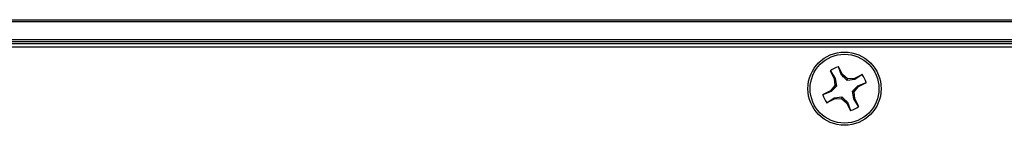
# Model space of a CAD drawing. Header units: inches. Extents: x 0.3 to 33.8, y 0.2 to 21.7.
# Tile 22 of 90: x 9.3729 to 9.8196, y 10.1614 to 10.2092. Entities that reach past the tile are written whole.
import ezdxf

# ---------------------------------------------------------------- set-up
doc = ezdxf.new("R2010")
doc.units = ezdxf.units.IN
doc.header["$MEASUREMENT"] = 0

msp = doc.modelspace()

# ---------------------------------------------------------------- linework, layer by layer
at = {"color": 7, "linetype": 'Continuous', "lineweight": 25}
for p, q in [((3.73206, 10.20923), (13.31206, 10.20923)), ((13.31206, 10.20823), (3.73206, 10.20823)), ((3.73206, 10.20023), (13.31206, 10.20023)), ((13.31206, 10.19923), (3.73206, 10.19923)), ((13.31206, 10.19823), (3.73206, 10.19823)), ((11.70706, 10.19673), (9.32456, 10.19673)), ((9.74057, 10.18611), (9.74242, 10.1825)), ((9.74071, 10.18602), (9.74057, 10.18611)), ((9.74071, 10.18602), (9.74289, 10.18263)), ((9.74612, 10.18439), (9.74428, 10.188)), ((9.74428, 10.18784), (9.74428, 10.188)), ((9.74574, 10.18409), (9.74428, 10.18784)), ((9.74289, 10.18263), (9.74242, 10.1825)), ((9.74242, 10.1825), (9.74266, 10.17941)), ((9.74289, 10.18263), (9.74341, 10.17917)), ((9.74574, 10.18409), (9.74612, 10.18439)), ((9.74848, 10.18238), (9.74612, 10.18439)), ((9.74824, 10.18164), (9.74848, 10.18238)), ((9.75171, 10.18215), (9.74824, 10.18164)), ((9.75158, 10.18262), (9.74848, 10.18238)), ((9.75519, 10.18447), (9.75158, 10.18262)), ((9.75171, 10.18215), (9.75158, 10.18262)), ((9.7551, 10.18434), (9.75171, 10.18215)), ((9.75317, 10.1793), (9.75692, 10.18077)), ((9.75347, 10.17892), (9.75708, 10.18076)), ((9.7551, 10.18434), (9.75519, 10.18447)), ((9.75692, 10.18077), (9.75708, 10.18076)), ((9.74065, 10.17705), (9.73704, 10.1752)), ((9.74095, 10.17666), (9.7372, 10.1752)), ((9.74266, 10.17941), (9.74065, 10.17705)), ((9.74095, 10.17666), (9.74065, 10.17705)), ((9.74341, 10.17917), (9.74266, 10.17941)), ((9.75071, 10.1768), (9.75146, 10.17656)), ((9.75123, 10.17333), (9.75071, 10.1768)), ((9.75146, 10.17656), (9.75347, 10.17892)), ((9.7517, 10.17346), (9.75146, 10.17656)), ((9.75317, 10.1793), (9.75347, 10.17892)), ((9.7372, 10.1752), (9.73704, 10.1752)), ((9.73893, 10.1715), (9.74254, 10.17334)), ((9.73902, 10.17163), (9.73893, 10.1715)), ((9.73902, 10.17163), (9.74241, 10.17381)), ((9.74241, 10.17381), (9.74587, 10.17433)), ((9.74241, 10.17381), (9.74254, 10.17334)), ((9.74254, 10.17334), (9.74563, 10.17359)), ((9.74587, 10.17433), (9.74563, 10.17359)), ((9.74563, 10.17359), (9.748, 10.17157)), ((9.74838, 10.17188), (9.748, 10.17157)), ((9.748, 10.17157), (9.74984, 10.16796)), ((9.74838, 10.17188), (9.74984, 10.16812)), ((9.75123, 10.17333), (9.7517, 10.17346)), ((9.75341, 10.16994), (9.75123, 10.17333)), ((9.75354, 10.16985), (9.7517, 10.17346)), ((9.74984, 10.16812), (9.74984, 10.16796)), ((9.75341, 10.16994), (9.75354, 10.16985))]:
    msp.add_line(p, q, dxfattribs=at)
for radius in [0.0166, 0.0156]:
    msp.add_circle((9.74706, 10.17798), radius, dxfattribs=at)
for start, end in [(105.7637, 128.316), (15.7637, 38.316), (195.7637, 218.316), (285.7637, 308.316)]:
    msp.add_arc((9.74706, 10.17798), 0.01025, start, end, dxfattribs=at)
for points in [[(9.74824, 10.18164), (9.74761, 10.18224), (9.74671, 10.1831), (9.74596, 10.18387), (9.74574, 10.18409)], [(9.74341, 10.17917), (9.7428, 10.17853), (9.74194, 10.17764), (9.74118, 10.17688), (9.74095, 10.17666)], [(9.75071, 10.1768), (9.75132, 10.17743), (9.75218, 10.17833), (9.75294, 10.17908), (9.75317, 10.1793)], [(9.74587, 10.17433), (9.74651, 10.17372), (9.7474, 10.17286), (9.74816, 10.1721), (9.74838, 10.17188)]]:
    msp.add_open_spline(points, degree=3, knots=[0, 0, 0, 0, 0.705549, 1, 1, 1, 1], dxfattribs=at)

doc.saveas('drawing.dxf')
